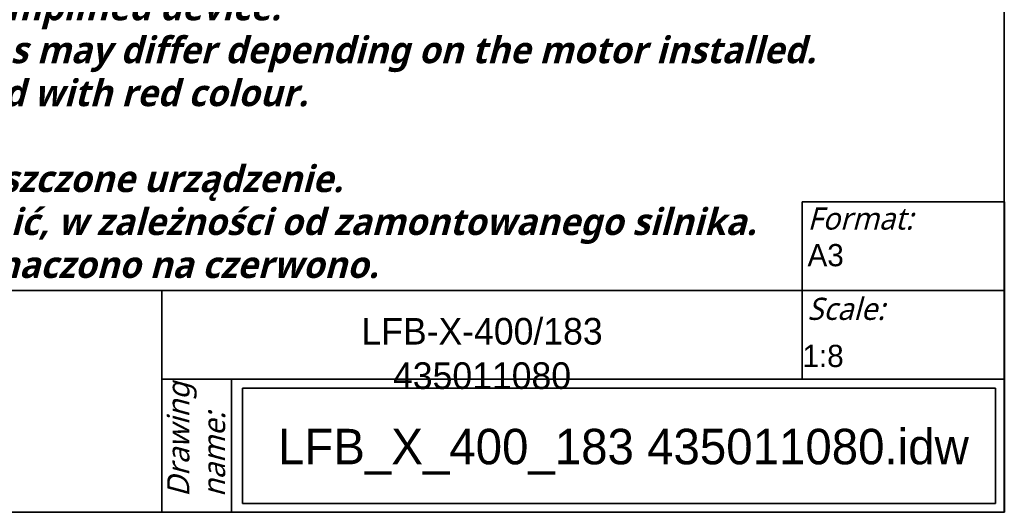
# Model space of a CAD drawing. Header units: millimetres. Extents: x 132 to 3320, y 40 to 2336.
# Tile 8 of 38: x 2432 to 3320, y 40 to 484. Entities that reach past the tile are written whole.
import ezdxf

# ---------------------------------------------------------------- set-up
doc = ezdxf.new("R2010")
doc.units = ezdxf.units.MM
doc.header["$LTSCALE"] = 8
doc.layers.add('Symbole(ISO)', color=7, linetype='Continuous', lineweight=25, true_color=0x262659)
doc.layers.add('Szkic(ISO)', color=7, linetype='Continuous', lineweight=35, true_color=0x262659)
doc.styles.add('1_5', font='txt')
doc.styles.add('Aktualny-ISO', font='arial.ttf')
doc.styles.add('STANDARDDużyTekst', font='txt')
doc.styles.add('Styl tekstu107', font='txt')
doc.styles.add('Styl tekstu118', font='txt')
doc.styles.add('Styl tekstu93', font='txt')

# ---------------------------------------------------------------- blocks, each defined once
blk = doc.blocks.new('Ramki Ramka A3')
at = {"layer": 'Szkic(ISO)'}
for p, q in [((415, 292), (415, 5)), ((415, 5), (25, 5))]:
    blk.add_line(p, q, dxfattribs=at)
blk = doc.blocks.new('Tabelki rysunkowe Venture Industries Eng.')
at = {"layer": 'Szkic(ISO)'}
for p, q in [((204.78, 51.5), (181.97, 51.5)), ((181.97, 41.5), (181.97, 51.5)), ((204.78, 41.5), (204.78, 51.5)), ((109.77, 41.5), (24.78, 41.5)), ((109.77, 41.5), (109.77, 16.5)), ((109.77, 41.5), (204.78, 41.5)), ((181.97, 41.5), (181.97, 31.5)), ((204.78, 41.5), (204.78, 16.5)), ((109.77, 31.5), (204.78, 31.5)), ((117.62, 31.5), (117.62, 16.5)), ((118.87, 30.5), (203.78, 30.5)), ((118.87, 30.5), (118.87, 17.5)), ((203.78, 30.5), (203.78, 17.5)), ((203.78, 17.5), (118.87, 17.5)), ((204.78, 16.5), (24.78, 16.5))]:
    blk.add_line(p, q, dxfattribs=at)
at = {"layer": 'Symbole(ISO)', "color": 7}
for s, insert, char_height, width, attachment_point, style in [('\\fTrebuchet MS|b0|i1;\\H2.5000;Format:', (182.58, 50.87), 2.5, 13.548, 1, 'Aktualny-ISO'), ('\\fTrebuchet MS|b0|i1;\\H2.5000;Scale:', (182.58, 40.69), 2.5, 13.548, 1, 'Aktualny-ISO'), ('LFB-X-400/183 435011080', (145.87, 38.41), 3, 42.1606, 2, 'Styl tekstu93')]:
    blk.add_mtext(s, dxfattribs=dict(at, insert=insert, char_height=char_height, width=width, attachment_point=attachment_point, style=style))
at = {"layer": 'Symbole(ISO)', "color": 7, "insert": (110.36, 18.22), "char_height": 2.5, "width": 16.2038, "attachment_point": 1, "rotation": 90, "line_spacing_factor": 0.968047, "style": '1_5'}
blk.add_mtext('\\fTrebuchet MS|b0|i1;\\H2.5000;Drawing name:', dxfattribs=at)
at = {"layer": 'Symbole(ISO)', "color": 7}
for tag, p, height, style in [('Rozmiar_arkusza_001', (182.58, 44.24), 2.5, 'Styl tekstu107'), ('Podziałka:_001', (182.01, 32.88), 2.5, 'Styl tekstu107'), ('NAZWA_PLIKU_001', (122.85, 21.91), 4, 'Styl tekstu118')]:
    blk.add_attdef(tag, p, '', height=height, dxfattribs=dict(at, style=style))

msp = doc.modelspace()

# ---------------------------------------------------------------- block references
at = {"xscale": 8, "yscale": 8, "zscale": 8}
msp.add_blockref('Ramki Ramka A3', (0, 0), dxfattribs=at)
msp.add_blockref('Tabelki rysunkowe Venture Industries Eng.', (1681.803, -92.003), dxfattribs=at).add_auto_attribs({'NAZWA_PLIKU_001': 'LFB_X_400_183 435011080.idw', 'Rozmiar_arkusza_001': 'A3', 'Podziałka:_001': '1:8'})

# ---------------------------------------------------------------- texts
at = {"layer": 'Symbole(ISO)', "color": 7, "insert": (1878.781, 546.453), "char_height": 24, "width": 1286.73035, "attachment_point": 1, "line_spacing_factor": 0.968047, "style": 'STANDARDDużyTekst'}
msp.add_mtext('{\\fTrebuchet MS|b1|i1;\\H24.0000;\\LAttention:\\P\\l\\fTrebuchet MS|b1|i1;\\H24.0000;This is only a concept drawing of simplified device.\\PPlease keep in mind the dimensions may differ depending on the motor installed. \\PFlexible dimensions are highlighted with red colour.\\P\\fTrebuchet MS|b1|i1;\\H24.0000;\\LUwaga:\\P\\l\\fTrebuchet MS|b1|i1;\\H24.0000;Rysunek przedstawia jedynie uproszczone urządzenie.\\PWymiary urządzenia mogą się różnić, w zależności od zamontowanego silnika.\\PWymiary mogące ulec zmianie zaznaczono na czerwono.}', dxfattribs=at)

doc.saveas('drawing.dxf')
